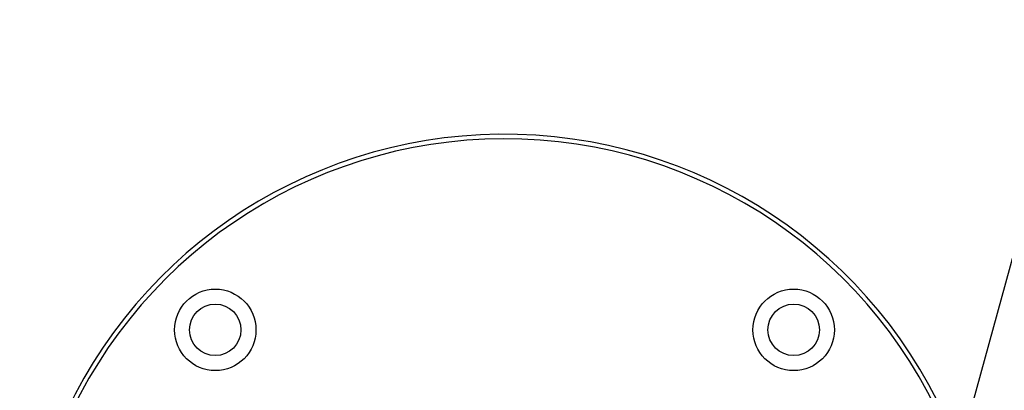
# Paper-space layout 'Surface Plate' of a CAD drawing. Header units: millimetres. Extents: x 2386 to 18395, y 1192 to 15955.
# Tile 30 of 48: x 2818 to 3468, y 12607 to 12851. Entities that reach past the tile are written whole.
import ezdxf

# ---------------------------------------------------------------- set-up
doc = ezdxf.new("R2010")
doc.units = ezdxf.units.MM

psp = doc.layouts.new('Surface Plate')

# ---------------------------------------------------------------- linework, layer by layer
at = {"color": 7, "linetype": 'Continuous', "lineweight": 25, "ltscale": 2, "flags": 128}
psp.add_lwpolyline([(4084.08, 14917.97), (4000.62, 14613.9), (3914.37, 14299.67), (3828.12, 13985.44), (3741.87, 13671.21), (3612.49, 13199.86), (3547.81, 12964.19), (3483.12, 12728.52), (3427.52, 12525.96)], dxfattribs=at)
at = {"color": 7, "linetype": 'Continuous', "lineweight": 25, "ltscale": 4}
for centre, radius in [((2947.45, 12646.38), 26.88), ((3329.29, 12646.38), 26.88), ((2947.45, 12646.38), 17), ((3329.29, 12646.38), 17)]:
    psp.add_circle(centre, radius, dxfattribs=at)
for radius, start in [(320, 20.19683), (317, 19.41037)]:
    psp.add_arc((3138.37, 12455.46), radius, start, 225, dxfattribs=at)

doc.saveas('drawing.dxf')
